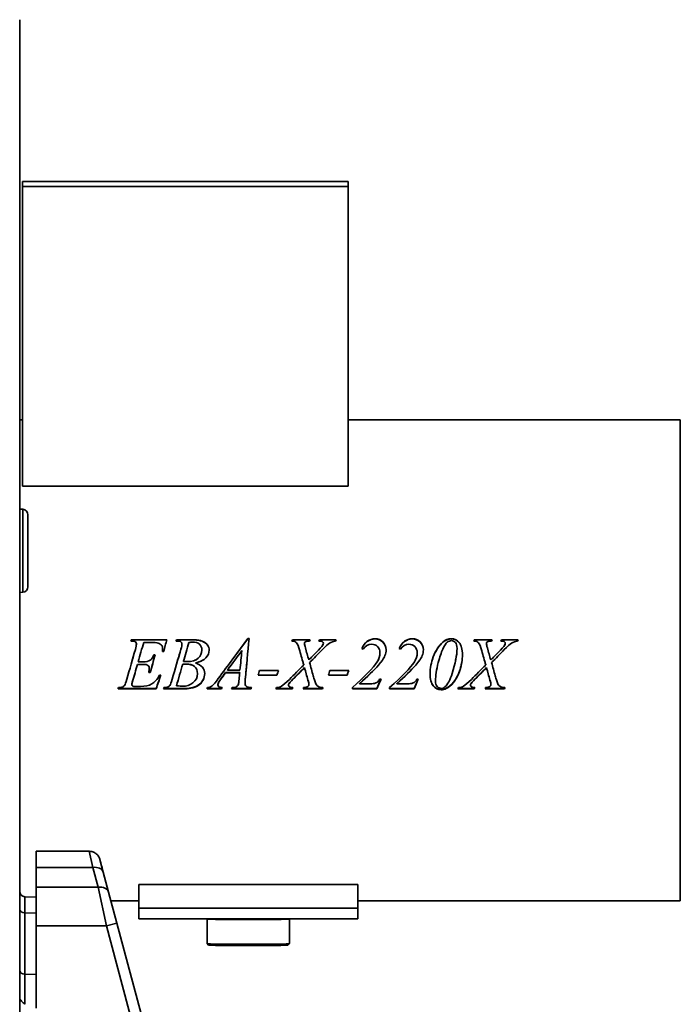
# Model space of a CAD drawing. Header units: millimetres. Extents: x 409 to 851, y 121 to 770.
# Tile 3 of 3: x 610 to 851, y 364 to 723. Entities that reach past the tile are written whole.
import ezdxf

# ---------------------------------------------------------------- set-up
doc = ezdxf.new("R2010")
doc.units = ezdxf.units.MM
doc.header["$LTSCALE"] = 3
doc.layers.add('Krawędzie widoczne(ISO)', color=7, linetype='Continuous', lineweight=35, true_color=0x262659)
doc.layers.add('Widoczne krawędzie styczne(ISO)', color=7, linetype='Continuous', lineweight=35, true_color=0x1a1a3e)

msp = doc.modelspace()

# ---------------------------------------------------------------- linework, layer by layer
at = {"layer": 'Krawędzie widoczne(ISO)'}
for p, q in [((609.6, 723.46), (609.6, 255.46)), ((610.62, 577.26), (610.62, 664.39)), ((729.59, 664.39), (610.62, 664.39)), ((610.62, 664.39), (610.62, 662.48)), ((610.62, 553.07), (610.62, 662.48)), ((610.62, 662.48), (729.59, 662.48)), ((729.59, 662.48), (729.59, 664.39)), ((729.59, 553.07), (729.59, 662.48)), ((609.6, 577.26), (610.62, 577.26)), ((729.59, 577.26), (850.9, 577.26)), ((850.9, 401.66), (850.9, 577.26)), ((729.59, 553.07), (610.62, 553.07)), ((610.78, 544.62), (609.6, 544.72)), ((612.6, 542.62), (612.6, 516.29)), ((610.78, 514.3), (609.6, 514.19)), ((650.5, 496.5), (650.22, 496.5)), ((650.38, 496.99), (663.34, 496.99)), ((650.38, 496.9), (650.38, 496.99)), ((650.38, 496.9), (663.31, 496.9)), ((666.88, 496.99), (673.35, 496.99)), ((666.88, 496.9), (666.88, 496.99)), ((666.88, 496.9), (673.35, 496.9)), ((692.91, 497.4), (693.38, 497.4)), ((692.91, 497.31), (692.91, 497.4)), ((692.91, 497.31), (693.37, 497.31)), ((709.19, 496.99), (715.65, 496.99)), ((709.19, 496.9), (709.19, 496.99)), ((709.19, 496.9), (715.62, 496.9)), ((719.07, 496.9), (719.07, 496.99)), ((719.07, 496.99), (725.16, 496.99)), ((719.07, 496.9), (725.13, 496.9)), ((775.66, 496.99), (782.12, 496.99)), ((775.66, 496.9), (775.66, 496.99)), ((775.66, 496.9), (782.09, 496.9)), ((785.54, 496.9), (785.54, 496.99)), ((785.54, 496.99), (791.63, 496.99)), ((785.54, 496.9), (791.6, 496.9)), ((652.23, 495.36), (652.23, 495.43)), ((657.23, 496.02), (654.92, 496.02)), ((661.82, 493.64), (661.82, 493.68)), ((668.88, 495.36), (668.88, 495.43)), ((676.13, 493.17), (676.13, 493.21)), ((690.75, 492.98), (690.75, 493.02)), ((713.65, 495.45), (713.65, 495.52)), ((713.95, 493.98), (713.95, 494.04)), ((720.51, 495.67), (720.51, 495.74)), ((780.12, 495.45), (780.12, 495.52)), ((780.42, 493.98), (780.42, 494.04)), ((786.98, 495.67), (786.98, 495.74)), ((658.62, 491.49), (659.1, 491.49)), ((658.62, 491.47), (658.62, 491.49)), ((658.62, 491.47), (659.09, 491.47)), ((662.22, 492.67), (661.73, 492.67)), ((715.19, 489.6), (715.19, 489.6)), ((741.19, 492.18), (741.19, 492.21)), ((754.79, 492.18), (754.79, 492.21)), ((781.66, 489.6), (781.66, 489.6)), ((654.38, 487.98), (652.62, 487.98)), ((652.62, 487.98), (652.62, 487.97)), ((654.38, 487.97), (652.62, 487.97)), ((652.88, 488.91), (654.6, 488.91)), ((656.95, 486.41), (656.95, 486.38)), ((669.15, 488.04), (669.15, 488.02)), ((669.42, 489.03), (669.43, 489.03)), ((673.76, 488.53), (673.76, 488.52)), ((685.51, 485.93), (685.51, 485.89)), ((685.51, 485.89), (690.06, 485.89)), ((697.23, 485.78), (704.12, 485.78)), ((713.63, 486.79), (713.63, 486.76)), ((715.5, 488.64), (715.5, 488.63)), ((722.9, 485.78), (729.78, 485.78)), ((762.5, 488.64), (762.5, 488.63)), ((780.1, 486.79), (780.1, 486.76)), ((781.97, 488.64), (781.97, 488.63)), ((657.25, 484.97), (656.72, 484.97)), ((657.25, 485.02), (656.73, 485.02)), ((657.25, 485.02), (657.25, 484.97)), ((660.66, 484), (661.15, 484)), ((674.53, 484.67), (674.53, 484.61)), ((682.97, 482.52), (682.97, 482.44)), ((689.97, 484.97), (684.79, 484.97)), ((684.79, 484.97), (684.79, 484.92)), ((689.97, 484.92), (684.79, 484.92)), ((689.97, 484.97), (689.97, 484.92)), ((692.01, 482.52), (692.01, 482.44)), ((703.57, 484.01), (696.69, 484.01)), ((703.57, 484.08), (696.71, 484.08)), ((703.57, 484.08), (703.57, 484.01)), ((729.23, 484.01), (722.35, 484.01)), ((729.23, 484.08), (722.37, 484.08)), ((729.23, 484.08), (729.23, 484.01)), ((741.06, 482.59), (741.59, 482.59)), ((754.66, 482.59), (755.19, 482.59)), ((761.5, 482.02), (761.5, 481.93)), ((659.44, 479.02), (645.54, 479.02)), ((659.44, 479.14), (645.59, 479.14)), ((650.59, 480.7), (650.59, 480.6)), ((650.85, 481.83), (650.85, 481.74)), ((652.07, 479.91), (653.7, 479.91)), ((659.44, 479.14), (659.44, 479.02)), ((668.73, 479.02), (662.15, 479.02)), ((668.73, 479.14), (662.19, 479.14)), ((666.88, 480.29), (666.88, 480.19)), ((683.37, 479.02), (678.03, 479.02)), ((683.37, 479.14), (678.06, 479.14)), ((682.03, 480.66), (682.03, 480.55)), ((683.37, 479.14), (683.37, 479.02)), ((694.1, 479.02), (687.01, 479.02)), ((694.1, 479.14), (687.05, 479.14)), ((687.16, 479.5), (687.45, 479.5)), ((691.91, 481.16), (691.91, 481.07)), ((694.1, 479.14), (694.1, 479.02)), ((709.19, 479.02), (703.2, 479.02)), ((709.19, 479.14), (703.24, 479.14)), ((707.81, 480.48), (707.81, 480.38)), ((707.95, 480.93), (707.95, 480.83)), ((709.19, 479.14), (709.19, 479.02)), ((720.23, 479.02), (713.17, 479.02)), ((720.23, 479.14), (713.21, 479.14)), ((715.25, 480.7), (715.25, 480.6)), ((720.23, 479.14), (720.23, 479.02)), ((731.12, 479.5), (731.12, 479.02)), ((740.09, 479.14), (731.12, 479.14)), ((740.09, 479.02), (731.12, 479.02)), ((733.73, 481.03), (733.73, 480.93)), ((733.73, 480.93), (738.25, 480.93)), ((740.09, 479.14), (740.09, 479.02)), ((744.72, 479.5), (744.72, 479.02)), ((753.69, 479.14), (744.72, 479.14)), ((753.69, 479.02), (744.72, 479.02)), ((747.34, 481.03), (747.34, 480.93)), ((747.34, 480.93), (751.85, 480.93)), ((753.69, 479.14), (753.69, 479.02)), ((765.41, 479.23), (765.41, 479.11)), ((775.66, 479.02), (769.67, 479.02)), ((775.66, 479.14), (769.71, 479.14)), ((774.28, 480.48), (774.28, 480.38)), ((774.42, 480.93), (774.42, 480.83)), ((775.66, 479.14), (775.66, 479.02)), ((786.7, 479.02), (779.65, 479.02)), ((786.7, 479.14), (779.68, 479.14)), ((781.72, 480.7), (781.72, 480.6)), ((786.7, 479.14), (786.7, 479.02)), ((615.6, 413.83), (615.6, 419.69)), ((635.04, 419.69), (615.6, 419.69)), ((615.6, 413.83), (615.6, 406.56)), ((638.9, 416.72), (638.9, 416.72)), ((642.1, 404.77), (640.15, 412.04)), ((615.6, 392.42), (615.6, 406.56)), ((733.1, 407.58), (653.1, 407.58)), ((653.1, 398.94), (653.1, 407.58)), ((733.1, 407.58), (733.1, 398.94)), ((615.6, 402.95), (611.53, 403.09)), ((642.1, 404.77), (645.13, 393.45)), ((642.94, 401.66), (653.1, 401.66)), ((733.1, 401.66), (850.9, 401.66)), ((653.1, 398.94), (653.1, 395)), ((733.1, 395), (733.1, 398.94)), ((615.6, 392.42), (615.6, 362.39)), ((670.94, 297.16), (645.13, 393.45)), ((733.1, 395), (653.1, 395)), ((678.1, 385.97), (678.1, 394.97)), ((678.14, 395), (678.11, 394.97)), ((708.07, 395), (708.1, 394.97)), ((708.1, 385.97), (708.1, 394.97)), ((678.61, 385.47), (678.11, 385.97)), ((707.6, 385.47), (708.1, 385.97))]:
    msp.add_line(p, q, dxfattribs=at)
at = {"layer": 'Krawędzie widoczne(ISO)', "flags": 128}
msp.add_lwpolyline([(610.62, 553.07), (610.62, 559.57), (610.62, 565.15), (610.62, 569.74), (610.62, 573.27), (610.62, 575.71, 0.000002), (610.62, 576.79, 0.000011), (610.62, 577.02, 0.000027), (610.62, 577.18, 0.999743), (610.62, 577.18, 0.000079), (610.62, 577.14, 0.000004), (610.62, 576.2), (610.62, 574.07), (610.62, 570.84), (610.62, 566.54), (610.62, 561.23), (610.62, 554.99)], format="xyb", dxfattribs=at)
at = {"layer": 'Krawędzie widoczne(ISO)'}
for centre, start, end in [((610.6, 542.62), 0, 85), ((610.6, 516.29), 275, 0), ((611.6, 405.09), 180, 268)]:
    msp.add_arc(centre, 2, start, end, dxfattribs=at)
for centre, major_axis, start_param, end_param in [((693.1, 394.97), (-15, 0), 6.267112, 9.440851), ((693.1, 385.97), (15, 0), 3.141593, 6.283185), ((693.1, 385.47), (-14.5, 0), 0.016073, 3.12552)]:
    msp.add_ellipse(centre, major_axis=major_axis, ratio=0.01607, start_param=start_param, end_param=end_param, dxfattribs=at)
for points in [[(650.22, 496.5), (650.27, 496.66), (650.33, 496.82), (650.38, 496.99)], [(650.25, 496.5), (650.29, 496.63), (650.34, 496.77), (650.38, 496.9)], [(663.34, 496.99), (662.96, 495.55), (662.59, 494.11), (662.22, 492.67)], [(666.7, 496.5), (666.76, 496.66), (666.82, 496.82), (666.88, 496.99)], [(667.12, 496.49), (666.97, 496.49), (666.83, 496.49), (666.7, 496.5)], [(666.73, 496.5), (666.78, 496.63), (666.83, 496.77), (666.88, 496.9)], [(682.15, 482.78), (685.73, 487.64), (689.32, 492.54), (692.91, 497.4)], [(687.06, 489.46), (689.01, 492.08), (690.96, 494.7), (692.91, 497.31)], [(693.38, 497.4), (692.92, 492.43), (692.47, 487.42), (692.01, 482.44)], [(709.06, 496.5), (709.1, 496.66), (709.15, 496.82), (709.19, 496.99)], [(709.08, 496.5), (709.12, 496.63), (709.15, 496.77), (709.19, 496.9)], [(715.65, 496.99), (715.59, 496.82), (715.54, 496.66), (715.48, 496.5)], [(718.92, 496.5), (718.97, 496.66), (719.02, 496.82), (719.07, 496.99)], [(720.26, 496.22), (720.03, 496.38), (719.58, 496.47), (718.92, 496.5)], [(718.95, 496.5), (718.99, 496.63), (719.03, 496.77), (719.07, 496.9)], [(725.16, 496.99), (725.11, 496.82), (725.06, 496.66), (725.01, 496.5)], [(764.17, 496.14), (765.11, 496.95), (766.15, 497.35), (767.29, 497.35)], [(764.17, 496.06), (765.11, 496.86), (766.15, 497.26), (767.29, 497.26)], [(775.53, 496.5), (775.57, 496.66), (775.62, 496.82), (775.66, 496.99)], [(775.55, 496.5), (775.59, 496.63), (775.62, 496.77), (775.66, 496.9)], [(782.12, 496.99), (782.06, 496.82), (782.01, 496.66), (781.95, 496.5)], [(785.4, 496.5), (785.44, 496.66), (785.49, 496.82), (785.54, 496.99)], [(786.73, 496.22), (786.5, 496.38), (786.05, 496.47), (785.4, 496.5)], [(785.42, 496.5), (785.46, 496.63), (785.5, 496.77), (785.54, 496.9)], [(791.63, 496.99), (791.58, 496.82), (791.53, 496.66), (791.48, 496.5)], [(648.73, 482.58), (649.77, 486.19), (650.81, 489.82), (651.85, 493.43)], [(650.71, 489.46), (651.09, 490.77), (651.47, 492.08), (651.85, 493.39)], [(651.85, 493.43), (652.11, 494.31), (652.23, 494.97), (652.23, 495.43)], [(651.85, 493.39), (652.11, 494.25), (652.23, 494.91), (652.23, 495.36)], [(654.92, 496.02), (654.24, 493.65), (653.56, 491.28), (652.88, 488.91)], [(660.16, 495.78), (659.74, 495.94), (658.76, 496.02), (657.23, 496.02)], [(661.48, 494.86), (661.18, 495.26), (660.74, 495.57), (660.16, 495.78)], [(661.82, 493.68), (661.82, 494.15), (661.71, 494.55), (661.48, 494.86)], [(661.73, 492.67), (661.79, 493.07), (661.82, 493.41), (661.82, 493.68)], [(661.74, 492.67), (661.79, 493.05), (661.82, 493.37), (661.82, 493.64)], [(665.32, 482.6), (666.37, 486.23), (667.42, 489.86), (668.47, 493.49)], [(667.3, 489.46), (667.69, 490.79), (668.08, 492.12), (668.47, 493.45)], [(668.47, 493.49), (668.74, 494.41), (668.88, 495.06), (668.88, 495.43)], [(668.47, 493.45), (668.74, 494.36), (668.88, 495), (668.88, 495.36)], [(671.42, 495.94), (670.76, 493.64), (670.09, 491.33), (669.42, 489.02)], [(672.66, 496.11), (672.34, 496.11), (671.92, 496.05), (671.42, 495.94)], [(690.75, 493.02), (689, 490.65), (687.26, 488.27), (685.51, 485.89)], [(690.06, 485.89), (690.29, 488.27), (690.52, 490.65), (690.75, 493.02)], [(690.4, 489.46), (690.52, 490.63), (690.63, 491.81), (690.75, 492.98)], [(713.34, 487.74), (712.86, 489.47), (712.38, 491.21), (711.9, 492.94)], [(713.65, 495.52), (713.65, 495.3), (713.75, 494.81), (713.95, 494.04)], [(713.65, 495.45), (713.65, 495.24), (713.75, 494.75), (713.95, 493.98)], [(713.95, 494.04), (714.37, 492.56), (714.78, 491.08), (715.19, 489.6)], [(713.95, 493.98), (714.37, 492.52), (714.78, 491.06), (715.19, 489.6)], [(720.15, 493.36), (718.6, 491.78), (717.05, 490.21), (715.5, 488.63)], [(718, 492.42), (719.11, 493.53), (719.87, 494.42), (720.29, 495.11)], [(718, 492.39), (719.11, 493.48), (719.87, 494.37), (720.29, 495.04)], [(720.51, 495.74), (720.51, 495.94), (720.43, 496.11), (720.26, 496.22)], [(720.29, 495.11), (720.44, 495.34), (720.51, 495.55), (720.51, 495.74)], [(720.29, 495.04), (720.44, 495.28), (720.51, 495.48), (720.51, 495.67)], [(735.07, 493.54), (734.91, 493.61), (734.76, 493.67), (734.6, 493.74)], [(738.15, 495.33), (736.9, 495.33), (735.88, 494.73), (735.07, 493.54)], [(743.44, 493.35), (743.44, 492.56), (743.3, 491.84), (743.03, 491.17)], [(748.67, 493.54), (748.52, 493.61), (748.36, 493.67), (748.2, 493.74)], [(751.75, 495.33), (750.5, 495.33), (749.48, 494.73), (748.67, 493.54)], [(757.04, 493.35), (757.04, 492.56), (756.9, 491.84), (756.63, 491.17)], [(760.67, 490.7), (761.6, 493.09), (762.76, 494.9), (764.17, 496.14)], [(760.67, 490.69), (761.6, 493.05), (762.76, 494.84), (764.17, 496.06)], [(767.56, 484.6), (768.74, 488.37), (769.34, 491.44), (769.34, 493.8)], [(768.84, 489.46), (769.17, 491.08), (769.34, 492.52), (769.34, 493.75)], [(769.34, 493.75), (769.34, 493.76), (769.34, 493.77), (769.34, 493.77)], [(779.81, 487.74), (779.33, 489.47), (778.85, 491.21), (778.37, 492.94)], [(780.12, 495.52), (780.12, 495.3), (780.22, 494.81), (780.42, 494.04)], [(780.12, 495.45), (780.12, 495.24), (780.22, 494.75), (780.42, 493.98)], [(780.42, 494.04), (780.84, 492.56), (781.25, 491.08), (781.66, 489.6)], [(780.42, 493.98), (780.84, 492.52), (781.25, 491.06), (781.66, 489.6)], [(786.62, 493.36), (785.07, 491.78), (783.52, 490.21), (781.97, 488.63)], [(784.47, 492.42), (785.58, 493.53), (786.34, 494.42), (786.76, 495.11)], [(784.47, 492.39), (785.58, 493.48), (786.34, 494.37), (786.76, 495.04)], [(786.98, 495.74), (786.98, 495.94), (786.9, 496.11), (786.73, 496.22)], [(786.76, 495.11), (786.91, 495.34), (786.98, 495.55), (786.98, 495.74)], [(786.76, 495.04), (786.91, 495.28), (786.98, 495.48), (786.98, 495.67)], [(653.04, 489.46), (652.99, 489.28), (652.93, 489.09), (652.88, 488.91)], [(659.1, 491.49), (658.48, 489.32), (657.87, 487.14), (657.25, 484.97)], [(658.52, 489.46), (658.1, 487.98), (657.67, 486.5), (657.25, 485.02)], [(669.55, 489.46), (669.51, 489.31), (669.47, 489.17), (669.42, 489.03)], [(676.41, 489.46), (675.7, 489.07), (674.82, 488.76), (673.76, 488.53)], [(688.13, 489.46), (687.26, 488.28), (686.39, 487.11), (685.51, 485.93)], [(692.65, 489.46), (692.44, 487.14), (692.23, 484.83), (692.01, 482.52)], [(713.34, 487.76), (713.18, 488.33), (713.02, 488.89), (712.86, 489.46)], [(715.19, 489.6), (716.13, 490.54), (717.06, 491.48), (718, 492.42)], [(715.19, 489.6), (716.13, 490.53), (717.06, 491.46), (718, 492.39)], [(716.31, 489.46), (716.04, 489.18), (715.77, 488.91), (715.5, 488.64)], [(740.17, 488.89), (740.85, 489.95), (741.19, 491.06), (741.19, 492.21)], [(740.5, 489.46), (740.96, 490.33), (741.19, 491.24), (741.19, 492.18)], [(743.03, 491.17), (742.6, 490.14), (741.81, 488.98), (740.67, 487.7)], [(742.06, 489.46), (741.68, 488.91), (741.22, 488.33), (740.67, 487.72)], [(753.78, 488.89), (754.45, 489.95), (754.79, 491.06), (754.79, 492.21)], [(754.1, 489.46), (754.56, 490.33), (754.79, 491.24), (754.79, 492.18)], [(756.63, 491.17), (756.2, 490.14), (755.41, 488.98), (754.28, 487.7)], [(755.67, 489.46), (755.29, 488.91), (754.82, 488.33), (754.28, 487.72)], [(759.51, 484.6), (759.51, 486.63), (759.9, 488.66), (760.67, 490.7)], [(760.25, 489.46), (760.38, 489.87), (760.52, 490.28), (760.67, 490.69)], [(762.72, 489.46), (762.65, 489.19), (762.57, 488.92), (762.5, 488.64)], [(779.81, 487.76), (779.65, 488.33), (779.49, 488.89), (779.33, 489.46)], [(781.66, 489.6), (782.6, 490.54), (783.53, 491.48), (784.47, 492.42)], [(781.66, 489.6), (782.6, 490.53), (783.53, 491.46), (784.47, 492.39)], [(782.78, 489.46), (782.51, 489.18), (782.24, 488.91), (781.97, 488.64)], [(652.62, 487.98), (652.03, 485.93), (651.44, 483.87), (650.85, 481.83)], [(652.62, 487.97), (652.03, 485.89), (651.44, 483.81), (650.85, 481.74)], [(656.72, 484.97), (656.88, 485.52), (656.95, 485.99), (656.95, 486.38)], [(669.15, 488.04), (668.39, 485.45), (667.64, 482.87), (666.88, 480.29)], [(669.15, 488.02), (668.39, 485.41), (667.64, 482.79), (666.88, 480.19)], [(670.22, 488.1), (669.92, 488.1), (669.57, 488.08), (669.15, 488.04)], [(670.22, 488.08), (669.92, 488.08), (669.57, 488.06), (669.15, 488.02)], [(669.42, 489.02), (670, 489.01), (670.42, 489.01), (670.67, 489.01)], [(696.69, 484.01), (696.87, 484.6), (697.05, 485.19), (697.23, 485.78)], [(704.1, 485.78), (703.93, 485.21), (703.75, 484.64), (703.57, 484.08)], [(704.12, 485.78), (703.93, 485.19), (703.75, 484.6), (703.57, 484.01)], [(708.1, 482.49), (709.85, 484.24), (711.59, 485.99), (713.34, 487.74)], [(713.63, 486.79), (712.23, 485.38), (710.83, 483.97), (709.42, 482.57)], [(713.63, 486.76), (712.23, 485.33), (710.83, 483.91), (709.42, 482.49)], [(714.9, 482.31), (714.47, 483.8), (714.05, 485.29), (713.63, 486.79)], [(714.9, 482.22), (714.47, 483.73), (714.05, 485.25), (713.63, 486.76)], [(715.5, 488.63), (715.93, 487.01), (716.36, 485.39), (716.79, 483.78)], [(722.35, 484.01), (722.53, 484.6), (722.71, 485.19), (722.9, 485.78)], [(729.76, 485.78), (729.59, 485.21), (729.41, 484.64), (729.23, 484.08)], [(729.78, 485.78), (729.6, 485.19), (729.41, 484.6), (729.23, 484.01)], [(731.12, 479.5), (735.68, 483.48), (738.7, 486.62), (740.17, 488.89)], [(740.67, 487.72), (738.94, 485.78), (736.63, 483.55), (733.73, 481.03)], [(740.67, 487.7), (738.94, 485.74), (736.63, 483.48), (733.73, 480.93)], [(744.72, 479.5), (749.29, 483.48), (752.31, 486.62), (753.78, 488.89)], [(754.28, 487.72), (752.54, 485.78), (750.23, 483.55), (747.34, 481.03)], [(754.28, 487.7), (752.54, 485.74), (750.23, 483.48), (747.34, 480.93)], [(762.5, 488.64), (761.83, 486.04), (761.5, 483.83), (761.5, 482.02)], [(762.5, 488.63), (761.83, 486), (761.5, 483.77), (761.5, 481.93)], [(774.57, 482.49), (776.32, 484.24), (778.06, 485.99), (779.81, 487.74)], [(780.1, 486.79), (778.7, 485.38), (777.3, 483.97), (775.9, 482.57)], [(780.1, 486.76), (778.7, 485.33), (777.3, 483.91), (775.9, 482.49)], [(781.37, 482.31), (780.94, 483.8), (780.52, 485.29), (780.1, 486.79)], [(781.37, 482.22), (780.94, 483.73), (780.52, 485.25), (780.1, 486.76)], [(781.97, 488.63), (782.4, 487.01), (782.83, 485.39), (783.26, 483.78)], [(647.88, 480.29), (648.13, 480.65), (648.41, 481.41), (648.73, 482.58)], [(661.12, 484), (660.56, 482.37), (660, 480.75), (659.44, 479.14)], [(661.15, 484), (660.58, 482.33), (660.01, 480.67), (659.44, 479.02)], [(664.48, 480.29), (664.69, 480.63), (664.97, 481.4), (665.32, 482.6)], [(684.79, 484.97), (684.18, 484.16), (683.58, 483.34), (682.97, 482.52)], [(684.79, 484.92), (684.18, 484.1), (683.58, 483.27), (682.97, 482.44)], [(689.47, 480.7), (689.57, 480.97), (689.66, 481.62), (689.75, 482.63)], [(689.75, 482.63), (689.82, 483.4), (689.9, 484.16), (689.97, 484.92)], [(692.01, 482.52), (691.94, 481.83), (691.91, 481.37), (691.91, 481.16)], [(692.01, 482.44), (691.94, 481.74), (691.91, 481.28), (691.91, 481.07)], [(705.2, 480.01), (705.9, 480.43), (706.87, 481.26), (708.1, 482.49)], [(709.42, 482.57), (708.6, 481.74), (708.11, 481.19), (707.95, 480.93)], [(709.42, 482.49), (708.6, 481.65), (708.11, 481.1), (707.95, 480.83)], [(715.25, 480.7), (715.25, 480.94), (715.13, 481.48), (714.9, 482.31)], [(715.25, 480.6), (715.25, 480.84), (715.13, 481.38), (714.9, 482.22)], [(716.79, 483.78), (716.92, 483.32), (717.15, 482.61), (717.48, 481.65)], [(741.55, 482.59), (741.06, 481.44), (740.58, 480.29), (740.09, 479.14)], [(741.59, 482.59), (741.09, 481.4), (740.59, 480.21), (740.09, 479.02)], [(755.16, 482.59), (754.67, 481.44), (754.18, 480.29), (753.69, 479.14)], [(755.19, 482.59), (754.69, 481.4), (754.19, 480.21), (753.69, 479.02)], [(764.94, 479.72), (765.96, 480.68), (766.83, 482.3), (767.56, 484.6)], [(771.67, 480.01), (772.37, 480.43), (773.34, 481.26), (774.57, 482.49)], [(775.9, 482.57), (775.07, 481.74), (774.58, 481.19), (774.42, 480.93)], [(775.9, 482.49), (775.07, 481.65), (774.58, 481.1), (774.42, 480.83)], [(781.72, 480.7), (781.72, 480.94), (781.6, 481.48), (781.37, 482.31)], [(781.72, 480.6), (781.72, 480.84), (781.6, 481.38), (781.37, 482.22)], [(783.26, 483.78), (783.39, 483.32), (783.62, 482.61), (783.95, 481.65)], [(645.54, 479.02), (645.6, 479.18), (645.66, 479.34), (645.72, 479.5)], [(645.72, 479.5), (646.4, 479.52), (646.87, 479.58), (647.12, 479.69)], [(647.12, 479.69), (647.47, 479.85), (647.72, 480.05), (647.88, 480.29)], [(650.85, 481.83), (650.67, 481.34), (650.59, 480.96), (650.59, 480.7)], [(650.85, 481.74), (650.67, 481.24), (650.59, 480.86), (650.59, 480.6)], [(650.59, 480.6), (650.59, 480.4), (650.7, 480.23), (650.92, 480.07)], [(650.92, 480.07), (651.08, 479.96), (651.46, 479.91), (652.07, 479.91)], [(662.15, 479.02), (662.2, 479.18), (662.25, 479.34), (662.31, 479.5)], [(662.31, 479.5), (663, 479.52), (663.47, 479.59), (663.72, 479.71)], [(663.72, 479.71), (664.07, 479.85), (664.33, 480.05), (664.48, 480.29)], [(666.88, 480.19), (667.85, 480.06), (668.61, 480), (669.16, 480)], [(672.13, 479.36), (671.4, 479.21), (670.27, 479.14), (668.73, 479.14)], [(672.13, 479.24), (671.4, 479.09), (670.27, 479.02), (668.73, 479.02)], [(678.03, 479.02), (678.08, 479.18), (678.13, 479.34), (678.17, 479.5)], [(683.48, 479.5), (683.44, 479.38), (683.4, 479.26), (683.37, 479.14)], [(683.51, 479.5), (683.46, 479.34), (683.41, 479.18), (683.37, 479.02)], [(687.01, 479.02), (687.06, 479.18), (687.11, 479.34), (687.16, 479.5)], [(687.45, 479.5), (688.03, 479.5), (688.5, 479.62), (688.87, 479.87)], [(688.87, 479.87), (689.12, 480.04), (689.32, 480.32), (689.47, 480.7)], [(691.91, 481.07), (691.91, 480.72), (691.97, 480.45), (692.1, 480.26)], [(694.21, 479.5), (694.18, 479.38), (694.14, 479.26), (694.1, 479.14)], [(694.25, 479.5), (694.2, 479.34), (694.15, 479.18), (694.1, 479.02)], [(703.2, 479.02), (703.25, 479.18), (703.3, 479.34), (703.35, 479.5)], [(703.35, 479.5), (704.11, 479.57), (704.72, 479.74), (705.2, 480.01)], [(707.95, 480.93), (707.86, 480.78), (707.81, 480.63), (707.81, 480.48)], [(707.95, 480.83), (707.86, 480.68), (707.81, 480.52), (707.81, 480.38)], [(707.81, 480.38), (707.81, 480.12), (707.94, 479.9), (708.2, 479.72)], [(708.2, 479.72), (708.32, 479.65), (708.69, 479.58), (709.32, 479.5)], [(709.29, 479.51), (709.26, 479.38), (709.22, 479.26), (709.19, 479.14)], [(709.32, 479.5), (709.28, 479.34), (709.23, 479.18), (709.19, 479.02)], [(713.17, 479.02), (713.22, 479.18), (713.27, 479.34), (713.32, 479.5)], [(713.32, 479.5), (714.05, 479.53), (714.57, 479.67), (714.9, 479.91)], [(714.9, 479.91), (715.13, 480.09), (715.25, 480.32), (715.25, 480.6)], [(720.35, 479.5), (720.31, 479.38), (720.27, 479.26), (720.23, 479.14)], [(720.38, 479.5), (720.33, 479.34), (720.28, 479.18), (720.23, 479.02)], [(763.56, 479.19), (764.1, 479.19), (764.56, 479.37), (764.94, 479.72)], [(765.41, 479.23), (764.88, 478.97), (764.27, 478.84), (763.57, 478.84)], [(765.41, 479.11), (764.88, 478.84), (764.27, 478.71), (763.57, 478.71)], [(768.03, 481.47), (767.19, 480.43), (766.32, 479.69), (765.41, 479.23)], [(768.03, 481.37), (767.19, 480.33), (766.32, 479.57), (765.41, 479.11)], [(769.67, 479.02), (769.72, 479.18), (769.77, 479.34), (769.82, 479.5)], [(769.82, 479.5), (770.58, 479.57), (771.19, 479.74), (771.67, 480.01)], [(774.42, 480.93), (774.33, 480.78), (774.28, 480.63), (774.28, 480.48)], [(774.42, 480.83), (774.33, 480.68), (774.28, 480.52), (774.28, 480.38)], [(774.28, 480.38), (774.28, 480.12), (774.41, 479.9), (774.67, 479.72)], [(774.67, 479.72), (774.79, 479.65), (775.16, 479.58), (775.79, 479.5)], [(775.76, 479.51), (775.73, 479.38), (775.69, 479.26), (775.66, 479.14)], [(775.79, 479.5), (775.75, 479.34), (775.7, 479.18), (775.66, 479.02)], [(779.65, 479.02), (779.69, 479.18), (779.74, 479.34), (779.79, 479.5)], [(779.79, 479.5), (780.52, 479.53), (781.04, 479.67), (781.37, 479.91)], [(781.37, 479.91), (781.6, 480.09), (781.72, 480.32), (781.72, 480.6)], [(786.82, 479.5), (786.78, 479.38), (786.74, 479.26), (786.7, 479.14)], [(786.85, 479.5), (786.8, 479.34), (786.75, 479.18), (786.7, 479.02)]]:
    msp.add_open_spline(points, degree=3, dxfattribs=at)
for points, knots in [([(652.23, 495.43), (652.23, 495.76), (652.12, 496.03), (651.88, 496.22), (651.65, 496.41), (651.18, 496.5), (650.5, 496.5)], [0, 0, 0, 0, 1, 1, 1, 2, 2, 2, 2]), ([(668.88, 495.43), (668.88, 495.75), (668.76, 496.01), (668.51, 496.2), (668.27, 496.39), (667.8, 496.49), (667.12, 496.49)], [0, 0, 0, 0, 1, 1, 1, 2, 2, 2, 2]), ([(673.35, 496.99), (674.44, 496.99), (675.41, 496.82), (676.26, 496.48), (677.12, 496.14), (677.75, 495.68), (678.17, 495.08), (678.6, 494.48), (678.81, 493.85), (678.81, 493.17)], [0, 0, 0, 0, 1, 1, 1, 2, 2, 2, 3, 3, 3, 3]), ([(673.35, 496.9), (674.44, 496.9), (675.41, 496.73), (676.26, 496.4), (677.12, 496.07), (677.75, 495.61), (678.17, 495.02), (678.59, 494.43), (678.8, 493.81), (678.81, 493.15)], [0, 0, 0, 0, 1, 1, 1, 2, 2, 2, 2.990066, 2.990066, 2.990066, 2.990066]), ([(711.9, 492.94), (711.45, 494.53), (711.07, 495.51), (710.75, 495.88), (710.42, 496.25), (709.86, 496.45), (709.06, 496.5)], [0, 0, 0, 0, 1, 1, 1, 2, 2, 2, 2]), ([(715.48, 496.5), (714.9, 496.5), (714.5, 496.47), (714.28, 496.39), (714.07, 496.32), (713.91, 496.2), (713.81, 496.05), (713.7, 495.89), (713.65, 495.72), (713.65, 495.52)], [0, 0, 0, 0, 1, 1, 1, 2, 2, 2, 3, 3, 3, 3]), ([(725.01, 496.5), (724.16, 496.37), (723.41, 496.12), (722.77, 495.72), (722.13, 495.33), (721.25, 494.55), (720.15, 493.36)], [0, 0, 0, 0, 1, 1, 1, 2, 2, 2, 2]), ([(734.6, 493.74), (735.05, 494.89), (735.71, 495.78), (736.58, 496.41), (737.45, 497.04), (738.39, 497.35), (739.4, 497.35)], [0, 0, 0, 0, 1, 1, 1, 2, 2, 2, 2]), ([(734.62, 493.74), (735.07, 494.85), (735.72, 495.71), (736.58, 496.33), (737.45, 496.95), (738.39, 497.26), (739.4, 497.26)], [0.012255, 0.012255, 0.012255, 0.012255, 1, 1, 1, 2, 2, 2, 2]), ([(739.4, 497.35), (740.53, 497.35), (741.49, 496.96), (742.27, 496.18), (743.05, 495.4), (743.44, 494.45), (743.44, 493.35)], [0, 0, 0, 0, 1, 1, 1, 2, 2, 2, 2]), ([(739.4, 497.26), (740.53, 497.26), (741.49, 496.88), (742.27, 496.1), (743.04, 495.33), (743.43, 494.41), (743.44, 493.32)], [0, 0, 0, 0, 1, 1, 1, 1.99388, 1.99388, 1.99388, 1.99388]), ([(748.2, 493.74), (748.65, 494.89), (749.31, 495.78), (750.18, 496.41), (751.05, 497.04), (751.99, 497.35), (753, 497.35)], [0, 0, 0, 0, 1, 1, 1, 2, 2, 2, 2]), ([(748.22, 493.74), (748.67, 494.85), (749.32, 495.71), (750.18, 496.33), (751.05, 496.95), (751.99, 497.26), (753, 497.26)], [0.012255, 0.012255, 0.012255, 0.012255, 1, 1, 1, 2, 2, 2, 2]), ([(753, 497.35), (754.14, 497.35), (755.09, 496.96), (755.87, 496.18), (756.65, 495.4), (757.04, 494.45), (757.04, 493.35)], [0, 0, 0, 0, 1, 1, 1, 2, 2, 2, 2]), ([(753, 497.26), (754.14, 497.26), (755.09, 496.88), (755.87, 496.1), (756.65, 495.33), (757.04, 494.41), (757.04, 493.32)], [0, 0, 0, 0, 1, 1, 1, 1.99388, 1.99388, 1.99388, 1.99388]), ([(767.32, 496.66), (766.81, 496.66), (766.29, 496.46), (765.76, 496.06), (765.23, 495.66), (764.69, 494.83), (764.12, 493.55), (763.56, 492.28), (763.02, 490.64), (762.5, 488.63)], [0, 0, 0, 0, 1, 1, 1, 2, 2, 2, 3, 3, 3, 3]), ([(767.29, 497.35), (768.43, 497.35), (769.39, 496.88), (770.16, 495.94), (770.93, 494.99), (771.32, 493.5), (771.32, 491.47)], [0, 0, 0, 0, 1, 1, 1, 2, 2, 2, 2]), ([(767.29, 497.26), (768.43, 497.26), (769.39, 496.8), (770.16, 495.86), (770.93, 494.93), (771.32, 493.46), (771.32, 491.45)], [0, 0, 0, 0, 1, 1, 1, 1.998119, 1.998119, 1.998119, 1.998119]), ([(769.34, 493.8), (769.34, 494.78), (769.14, 495.5), (768.73, 495.97), (768.33, 496.43), (767.86, 496.66), (767.32, 496.66)], [0, 0, 0, 0, 1, 1, 1, 2, 2, 2, 2]), ([(778.37, 492.94), (777.92, 494.53), (777.54, 495.51), (777.22, 495.88), (776.9, 496.25), (776.33, 496.45), (775.53, 496.5)], [0, 0, 0, 0, 1, 1, 1, 2, 2, 2, 2]), ([(781.95, 496.5), (781.37, 496.5), (780.97, 496.47), (780.76, 496.39), (780.54, 496.32), (780.39, 496.2), (780.28, 496.05), (780.17, 495.89), (780.12, 495.72), (780.12, 495.52)], [0, 0, 0, 0, 1, 1, 1, 2, 2, 2, 3, 3, 3, 3]), ([(791.48, 496.5), (790.63, 496.37), (789.88, 496.12), (789.24, 495.72), (788.6, 495.33), (787.72, 494.55), (786.62, 493.36)], [0, 0, 0, 0, 1, 1, 1, 2, 2, 2, 2]), ([(670.67, 489.01), (672.52, 489.01), (673.89, 489.41), (674.78, 490.21), (675.68, 491.01), (676.13, 492.01), (676.13, 493.21)], [0, 0, 0, 0, 1, 1, 1, 2, 2, 2, 2]), ([(676.13, 493.21), (676.13, 494.13), (675.85, 494.83), (675.3, 495.34), (674.75, 495.85), (673.87, 496.11), (672.66, 496.11)], [0, 0, 0, 0, 1, 1, 1, 2, 2, 2, 2]), ([(673.52, 489.46), (674.02, 489.65), (674.44, 489.89), (674.78, 490.2), (675.68, 490.99), (676.13, 491.98), (676.13, 493.17)], [0.611236, 0.611236, 0.611236, 0.611236, 1, 1, 1, 2, 2, 2, 2]), ([(678.81, 493.17), (678.81, 492.14), (678.41, 491.21), (677.62, 490.37), (676.83, 489.53), (675.55, 488.92), (673.76, 488.52)], [0, 0, 0, 0, 1, 1, 1, 2, 2, 2, 2]), ([(741.19, 492.21), (741.19, 493.14), (740.91, 493.89), (740.34, 494.46), (739.78, 495.04), (739.05, 495.33), (738.15, 495.33)], [0, 0, 0, 0, 1, 1, 1, 2, 2, 2, 2]), ([(754.79, 492.21), (754.79, 493.14), (754.51, 493.89), (753.95, 494.46), (753.38, 495.04), (752.65, 495.33), (751.75, 495.33)], [0, 0, 0, 0, 1, 1, 1, 2, 2, 2, 2]), ([(654.6, 488.91), (655.81, 488.91), (656.68, 489.09), (657.22, 489.46), (657.76, 489.83), (658.22, 490.5), (658.62, 491.49)], [0, 0, 0, 0, 1, 1, 1, 2, 2, 2, 2]), ([(657.22, 489.46), (657.22, 489.46), (657.22, 489.46), (657.22, 489.46), (657.76, 489.82), (658.22, 490.49), (658.62, 491.47)], [0.999323, 0.999323, 0.999323, 0.999323, 1, 1, 1, 2, 2, 2, 2]), ([(771.32, 491.47), (771.32, 489.71), (771.03, 487.92), (770.46, 486.1), (769.89, 484.28), (769.08, 482.7), (768.03, 481.37)], [0, 0, 0, 0, 1, 1, 1, 2, 2, 2, 2]), ([(771.2, 489.46), (771.06, 488.36), (770.82, 487.26), (770.46, 486.14), (769.89, 484.34), (769.08, 482.78), (768.03, 481.47)], [0.378624, 0.378624, 0.378624, 0.378624, 1, 1, 1, 2, 2, 2, 2]), ([(656.95, 486.41), (656.95, 486.79), (656.88, 487.09), (656.73, 487.31), (656.57, 487.54), (656.36, 487.7), (656.09, 487.82), (655.82, 487.93), (655.25, 487.98), (654.38, 487.98)], [0, 0, 0, 0, 1, 1, 1, 2, 2, 2, 3, 3, 3, 3]), ([(656.95, 486.38), (656.95, 486.76), (656.88, 487.06), (656.73, 487.29), (656.57, 487.51), (656.36, 487.68), (656.09, 487.8), (655.82, 487.91), (655.25, 487.97), (654.38, 487.97)], [0, 0, 0, 0, 1, 1, 1, 2, 2, 2, 3, 3, 3, 3]), ([(674.53, 484.67), (674.53, 485.74), (674.19, 486.58), (673.51, 487.19), (672.82, 487.8), (671.73, 488.1), (670.22, 488.1)], [0, 0, 0, 0, 1, 1, 1, 2, 2, 2, 2]), ([(674.53, 484.61), (674.53, 485.7), (674.19, 486.55), (673.51, 487.16), (672.82, 487.78), (671.73, 488.08), (670.22, 488.08)], [0, 0, 0, 0, 1, 1, 1, 2, 2, 2, 2]), ([(673.76, 488.52), (674.94, 488.11), (675.81, 487.57), (676.37, 486.9), (676.92, 486.23), (677.2, 485.49), (677.2, 484.69)], [0, 0, 0, 0, 1, 1, 1, 2, 2, 2, 2]), ([(653.7, 479.91), (655.43, 479.91), (656.81, 480.22), (657.86, 480.82), (658.9, 481.43), (659.84, 482.49), (660.66, 484)], [0, 0, 0, 0, 1, 1, 1, 2, 2, 2, 2]), ([(669.16, 480), (670.57, 480), (671.82, 480.41), (672.9, 481.24), (673.99, 482.07), (674.53, 483.2), (674.53, 484.61)], [0, 0, 0, 0, 1, 1, 1, 2, 2, 2, 2]), ([(677.2, 484.71), (677.2, 483.83), (676.97, 483), (676.51, 482.2), (676.05, 481.4), (675.46, 480.78), (674.74, 480.34), (674.02, 479.89), (673.15, 479.57), (672.13, 479.36)], [0.011189, 0.011189, 0.011189, 0.011189, 1, 1, 1, 2, 2, 2, 3, 3, 3, 3]), ([(677.2, 484.69), (677.2, 483.79), (676.97, 482.93), (676.51, 482.12), (676.05, 481.31), (675.46, 480.68), (674.74, 480.23), (674.02, 479.78), (673.15, 479.45), (672.13, 479.24)], [0, 0, 0, 0, 1, 1, 1, 2, 2, 2, 3, 3, 3, 3]), ([(678.17, 479.5), (678.83, 479.53), (679.41, 479.75), (679.91, 480.16), (680.41, 480.57), (681.15, 481.44), (682.15, 482.78)], [0, 0, 0, 0, 1, 1, 1, 2, 2, 2, 2]), ([(682.97, 482.52), (682.55, 481.97), (682.28, 481.58), (682.18, 481.34), (682.08, 481.09), (682.03, 480.87), (682.03, 480.66)], [0, 0, 0, 0, 1, 1, 1, 2, 2, 2, 2]), ([(682.97, 482.44), (682.55, 481.89), (682.28, 481.49), (682.18, 481.24), (682.08, 481), (682.03, 480.77), (682.03, 480.55)], [0, 0, 0, 0, 1, 1, 1, 2, 2, 2, 2]), ([(738.25, 480.93), (738.97, 480.93), (739.57, 481.08), (740.04, 481.38), (740.51, 481.68), (740.85, 482.08), (741.06, 482.59)], [0, 0, 0, 0, 1, 1, 1, 2, 2, 2, 2]), ([(751.85, 480.93), (752.58, 480.93), (753.17, 481.08), (753.65, 481.38), (754.12, 481.68), (754.45, 482.08), (754.66, 482.59)], [0, 0, 0, 0, 1, 1, 1, 2, 2, 2, 2]), ([(763.57, 478.84), (762.41, 478.84), (761.45, 479.3), (760.67, 480.23), (759.9, 481.15), (759.52, 482.62), (759.51, 484.63)], [0, 0, 0, 0, 1, 1, 1, 1.995443, 1.995443, 1.995443, 1.995443]), ([(763.57, 478.71), (762.41, 478.71), (761.45, 479.18), (760.67, 480.12), (759.9, 481.06), (759.51, 482.55), (759.51, 484.6)], [0, 0, 0, 0, 1, 1, 1, 2, 2, 2, 2]), ([(761.5, 481.93), (761.5, 481.01), (761.7, 480.33), (762.1, 479.87), (762.5, 479.42), (762.99, 479.19), (763.56, 479.19)], [0, 0, 0, 0, 1, 1, 1, 2, 2, 2, 2]), ([(682.03, 480.55), (682.03, 480.27), (682.14, 480.03), (682.37, 479.83), (682.6, 479.63), (682.98, 479.52), (683.51, 479.5)], [0, 0, 0, 0, 1, 1, 1, 2, 2, 2, 2]), ([(692.1, 480.26), (692.27, 480), (692.5, 479.81), (692.78, 479.68), (693.07, 479.56), (693.56, 479.5), (694.25, 479.5)], [0, 0, 0, 0, 1, 1, 1, 2, 2, 2, 2]), ([(717.48, 481.65), (717.69, 481.03), (717.9, 480.59), (718.12, 480.33), (718.33, 480.08), (718.6, 479.89), (718.92, 479.75), (719.25, 479.61), (719.73, 479.53), (720.38, 479.5)], [0, 0, 0, 0, 1, 1, 1, 2, 2, 2, 3, 3, 3, 3]), ([(783.95, 481.65), (784.16, 481.03), (784.37, 480.59), (784.59, 480.33), (784.8, 480.08), (785.07, 479.89), (785.4, 479.75), (785.72, 479.61), (786.2, 479.53), (786.85, 479.5)], [0, 0, 0, 0, 1, 1, 1, 2, 2, 2, 3, 3, 3, 3]), ([(635.04, 419.69), (635.46, 419.69), (635.88, 419.62), (636.69, 419.35), (637.08, 419.15), (637.75, 418.65), (638.05, 418.34), (638.54, 417.65), (638.74, 417.25), (638.87, 416.82), (638.88, 416.8), (638.89, 416.77), (638.89, 416.76), (638.89, 416.75), (638.89, 416.74), (638.9, 416.73), (638.9, 416.73), (638.9, 416.73), (638.9, 416.72), (638.9, 416.72)], [0, 0, 0, 0, 0.1264279, 0.1264279, 0.2540774, 0.2540774, 0.3796904, 0.3796904, 0.509069, 0.509069, 0.5151402, 0.5151402, 0.5181765, 0.5181765, 0.5196948, 0.5196948, 0.5204543, 0.5204543, 0.5212159, 0.5212159, 0.5212159, 0.5212159]), ([(638.9, 416.72), (638.9, 416.72), (638.9, 416.72), (638.9, 416.72), (638.9, 416.72), (638.9, 416.72), (638.9, 416.72), (638.9, 416.72), (638.9, 416.72), (638.9, 416.72), (638.9, 416.72), (638.9, 416.72), (638.9, 416.72), (638.9, 416.72), (638.9, 416.72), (638.9, 416.72), (638.9, 416.72), (638.9, 416.72), (638.9, 416.72), (638.9, 416.72), (638.9, 416.72), (638.9, 416.72), (638.9, 416.71), (638.91, 416.68), (638.92, 416.65), (638.98, 416.41), (639.08, 416.04), (639.39, 414.89), (639.62, 414.02), (639.98, 412.68), (640.07, 412.37), (640.15, 412.04)], [0, 0, 0, 0, 0.000016, 0.000016, 0.000032, 0.000032, 0.000045, 0.000045, 0.000098, 0.000098, 0.00016, 0.00016, 0.000349, 0.000349, 0.000914, 0.000914, 0.00261, 0.00261, 0.007699, 0.007699, 0.022965, 0.022965, 0.068767, 0.068767, 0.206295, 0.206295, 0.622296, 0.622296, 1.118283, 1.118283, 1.260519, 1.260519, 1.260519, 1.260519]), ([(609.6, 365.89), (609.6, 365.85), (609.62, 365.8), (609.69, 365.67), (609.75, 365.6), (609.91, 365.38), (610.06, 365.21), (610.44, 364.81), (610.64, 364.61), (611.07, 364.21), (611.3, 364.01), (611.53, 363.81), (611.53, 363.81), (611.53, 363.81)], [0.0002134, 0.0002134, 0.0002134, 0.0002134, 0.0474959, 0.0474959, 0.094416, 0.094416, 0.1679198, 0.1679198, 0.2375332, 0.2375332, 0.3071265, 0.3071265, 0.3076224, 0.3076224, 0.3076224, 0.3076224])]:
    msp.add_open_spline(points, degree=3, knots=knots, dxfattribs=at)
at = {"layer": 'Widoczne krawędzie styczne(ISO)'}
for p, q in [((610.78, 514.3), (610.78, 544.62)), ((673.35, 496.9), (673.35, 496.99)), ((739.4, 497.26), (739.4, 497.35)), ((753, 497.26), (753, 497.35)), ((767.29, 497.26), (767.29, 497.35)), ((651.85, 493.39), (651.85, 493.43)), ((668.47, 493.45), (668.47, 493.49)), ((720.29, 495.04), (720.29, 495.11)), ((764.17, 496.06), (764.17, 496.14)), ((786.76, 495.04), (786.76, 495.11)), ((718, 492.39), (718, 492.42)), ((760.67, 490.69), (760.67, 490.7)), ((784.47, 492.39), (784.47, 492.42)), ((654.38, 487.98), (654.38, 487.97)), ((670.22, 488.1), (670.22, 488.08)), ((740.67, 487.72), (740.67, 487.7)), ((754.28, 487.72), (754.28, 487.7)), ((709.42, 482.57), (709.42, 482.49)), ((714.9, 482.31), (714.9, 482.22)), ((775.9, 482.57), (775.9, 482.49)), ((781.37, 482.31), (781.37, 482.22)), ((668.73, 479.14), (668.73, 479.02)), ((672.13, 479.36), (672.13, 479.24)), ((763.57, 478.84), (763.57, 478.71)), ((768.03, 481.47), (768.03, 481.37)), ((636.29, 413.83), (635.04, 419.69)), ((636.29, 413.83), (615.6, 413.83)), ((636.29, 413.83), (638.24, 406.56)), ((638.9, 416.72), (640.15, 412.04)), ((638.24, 406.56), (615.6, 406.56)), ((641.27, 392.42), (638.24, 406.56)), ((611.53, 403.09), (611.53, 397.17)), ((615.6, 397.07), (611.53, 397.17)), ((611.53, 374.82), (611.53, 397.17)), ((653.1, 398.94), (733.1, 398.94)), ((615.6, 392.42), (641.27, 392.42)), ((641.27, 392.42), (645.13, 393.45)), ((641.27, 392.42), (667.07, 296.12)), ((615.6, 374.72), (611.53, 374.82)), ((611.53, 374.82), (611.53, 363.81))]:
    msp.add_line(p, q, dxfattribs=at)
for centre, major_axis, ratio, end_param in [((636.29, 411), (3.86, 1.04), 0.694747, 1.386746), ((638.24, 403.73), (3.86, 1.04), 0.694747, 1.386746), ((611.6, 398.58), (-2, 0), 0.707107, 1.53589), ((611.6, 376.23), (-2, 0), 0.707107, 1.53589)]:
    msp.add_ellipse(centre, major_axis=major_axis, ratio=ratio, start_param=0, end_param=end_param, dxfattribs=at)

doc.saveas('drawing.dxf')
